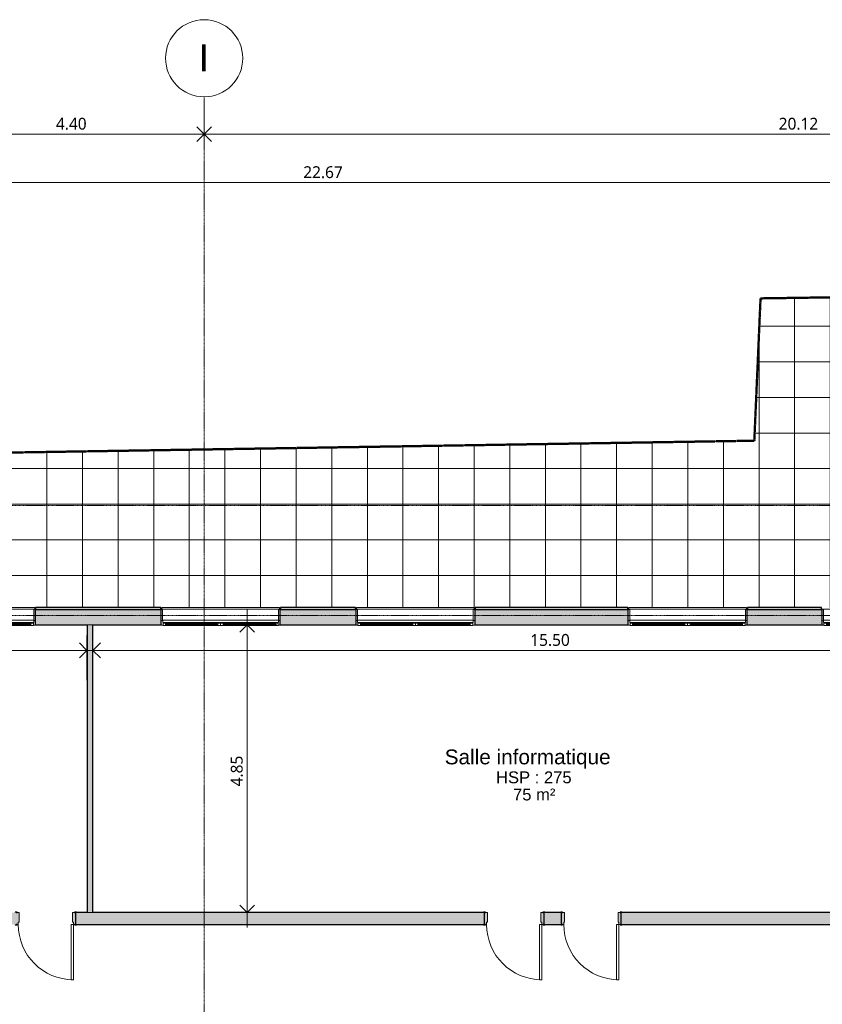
# Model space of a CAD drawing. Header units: millimetres. Extents: x -64334 to 32356, y -11421 to 53741.
# Tile 13 of 71: x -37399 to -23874, y 36699 to 53287. Entities that reach past the tile are written whole.
import ezdxf

# ---------------------------------------------------------------- set-up
doc = ezdxf.new("R2010")
doc.units = ezdxf.units.MM
doc.linetypes.add('Double tiret', pattern=[42.8625, 15.875, -4.7625, 6.35, -4.7625, 6.35, -4.7625])
doc.linetypes.add('Ligne de quadrillage', pattern=[22.225, 12.7, -3.175, 3.175, -3.175])
for name, color, linetype, lineweight in [('A-ANNO-DIMS', 211, 'Continuous', 9), ('A-ANNO-DIMS-100', 211, 'Continuous', 9), ('A-AREA-IDEN', 2, 'Continuous', 9), ('A-DOOR', 31, 'Continuous', 9), ('A-DOOR-FRAM', 31, 'Continuous', 9), ('A-FLOR', 192, 'Continuous', 9), ('A-FLOR-PATT', 8, 'Continuous', 9), ('A-GLAZ', 151, 'Continuous', 9), ('A-WALL', 113, 'Continuous', 9), ('C-PROP-LINE', 91, 'Double tiret', 25), ('I-WALL', 2, 'Continuous', 9), ('S-GRID', 1, 'Continuous', 9), ('S-GRID-IDEN', 1, 'Continuous', 9)]:
    doc.layers.add(name, color=color, linetype=linetype, lineweight=lineweight)
doc.styles.add('Arial_1', font='arial.ttf', dxfattribs={"height": 450})
doc.styles.add('Arial_2', font='arial.ttf', dxfattribs={"height": 200})
doc.styles.add('Arial_B', font='txt', dxfattribs={"height": 250})
doc.styles.add('Trebuchet MS_B', font='txt', dxfattribs={"height": 200})
doc.dimstyles.new('Cotes_linéaires_rouge_2mm', dxfattribs={"dimscale": 304.8, "dimtxt": 206.190181, "dimasz": 0.410105, "dimexe": 0.82021, "dimexo": 0.0625, "dimgap": 0.065617, "dimtad": 1, "dimlfac": 0.001, "dimrnd": 0.01, "dimzin": 0, "dimdsep": 46, "dimtxsty": 'Trebuchet MS_B', "dimblk1": 'OPEN30', "dimblk2": 'OPEN30', "dimsah": 1, "dimcen": 0.09, "dimdle": 0.82021, "dimazin": 0, "dimtfac": 1, "dimtdec": 4, "dimtix": 1, "dimtmove": 0, "dimatfit": 3, "dimfxl": 1.64042, "dimfxlon": 1, "dimtvp": 1, "dimtolj": 1, "dimtzin": 0, "dimarcsym": 2})

# ---------------------------------------------------------------- blocks, each defined once
blk = doc.blocks.new('2 Vantaux - 200 x 160-V12-Niveau 00')
at = {"layer": 'A-GLAZ', "lineweight": 18}
for p, q in [((-1010, 133), (-970, 133)), ((-1010, 125), (-1010, 133)), ((-976, 50), (-1000, 50)), ((-1000, 50), (-976, 50)), ((-975, 51), (-976, 50)), ((-976, 50), (-976, -130)), ((-975, 85), (-975, 51)), ((-960, 85), (-975, 85)), ((-970, 137), (-969, 138)), ((-970, 96), (-970, 137)), ((-970, 133), (-970, 95)), ((-969, 95), (-970, 96)), ((-970, 95), (-960, 95)), ((-969, 138), (-924, 138)), ((-924, 95), (-969, 95)), ((-960, 95), (-960, 85)), ((-926, 125), (-926, 109)), ((-920, 125), (-926, 125)), ((-926, 124), (-44, 124)), ((-926, 108), (-926, 124)), ((-926, 109), (-920, 109)), ((-44, 108), (-926, 108)), ((-924, 138), (-920, 134)), ((-920, 99), (-924, 95)), ((-920, 134), (-920, 125)), ((-920, 109), (-920, 99)), ((-50, 134), (-46, 138)), ((-50, 125), (-50, 134)), ((-44, 125), (-50, 125)), ((-50, 109), (-44, 109)), ((-50, 99), (-50, 109)), ((-46, 95), (-50, 99)), ((-46, 138), (-2, 138)), ((-2, 95), (-46, 95)), ((-44, 109), (-44, 125)), ((-44, 124), (-44, 108)), ((-2, 138), (0, 137)), ((0, 96), (-2, 95)), ((0, 137), (1, 138)), ((0, 96), (0, 137)), ((0, 137), (0, 96)), ((1, 95), (0, 96)), ((1, 138), (46, 138)), ((46, 95), (1, 95)), ((44, 125), (44, 109)), ((50, 125), (44, 125)), ((44, 124), (926, 124)), ((44, 108), (44, 124)), ((44, 109), (50, 109)), ((926, 108), (44, 108)), ((46, 138), (50, 134)), ((50, 99), (46, 95)), ((50, 134), (50, 125)), ((50, 109), (50, 99)), ((920, 134), (924, 138)), ((920, 125), (920, 134)), ((926, 125), (920, 125)), ((920, 109), (926, 109)), ((920, 99), (920, 109)), ((924, 95), (920, 99)), ((924, 138), (968, 138)), ((968, 95), (924, 95)), ((926, 109), (926, 125)), ((926, 124), (926, 108)), ((960, 95), (970, 95)), ((960, 85), (960, 95)), ((975, 85), (960, 85)), ((968, 138), (970, 137)), ((970, 96), (968, 95)), ((970, 137), (970, 96)), ((970, 133), (1010, 133)), ((970, 95), (970, 133)), ((975, 51), (975, 85)), ((976, 50), (975, 51)), ((1000, 50), (976, 50)), ((976, 50), (1000, 50)), ((976, -130), (976, 50)), ((1010, 133), (1010, 125)), ((-1006, -133), (-1008, -131)), ((-979, -133), (-1006, -133)), ((-976, -130), (-979, -133)), ((979, -133), (976, -130)), ((1006, -133), (979, -133)), ((1008, -131), (1006, -133))]:
    blk.add_line(p, q, dxfattribs=at)
at = {"layer": 'A-GLAZ'}
for p, q in [((976, 45), (-976, 45)), ((960, 85), (-960, 85)), ((-924, 138), (-46, 138)), ((-46, 95), (-924, 95)), ((-50, 134), (-920, 134)), ((-50, 99), (-920, 99)), ((1, 95), (-2, 95)), ((46, 138), (924, 138)), ((924, 95), (46, 95)), ((50, 134), (920, 134)), ((50, 99), (920, 99)), ((-1008, -140), (1008, -140))]:
    blk.add_line(p, q, dxfattribs=at)
blk = doc.blocks.new('2 Vantaux - 200 x 160-V13-Niveau 00')
at = {"layer": 'A-GLAZ', "lineweight": 18}
for p, q in [((-1010, 133), (-970, 133)), ((-1010, 125), (-1010, 133)), ((-976, 50), (-1000, 50)), ((-1000, 50), (-976, 50)), ((-975, 51), (-976, 50)), ((-976, 50), (-976, -130)), ((-975, 85), (-975, 51)), ((-960, 85), (-975, 85)), ((-970, 137), (-969, 138)), ((-970, 96), (-970, 137)), ((-970, 133), (-970, 95)), ((-969, 95), (-970, 96)), ((-970, 95), (-960, 95)), ((-969, 138), (-924, 138)), ((-924, 95), (-969, 95)), ((-960, 95), (-960, 85)), ((-926, 125), (-926, 109)), ((-920, 125), (-926, 125)), ((-926, 124), (-44, 124)), ((-926, 108), (-926, 124)), ((-926, 109), (-920, 109)), ((-44, 108), (-926, 108)), ((-924, 138), (-920, 134)), ((-920, 99), (-924, 95)), ((-920, 134), (-920, 125)), ((-920, 109), (-920, 99)), ((-50, 134), (-46, 138)), ((-50, 125), (-50, 134)), ((-44, 125), (-50, 125)), ((-50, 109), (-44, 109)), ((-50, 99), (-50, 109)), ((-46, 95), (-50, 99)), ((-46, 138), (-2, 138)), ((-2, 95), (-46, 95)), ((-44, 109), (-44, 125)), ((-44, 124), (-44, 108)), ((-2, 138), (0, 137)), ((0, 96), (-2, 95)), ((0, 137), (1, 138)), ((0, 96), (0, 137)), ((0, 137), (0, 96)), ((1, 95), (0, 96)), ((1, 138), (46, 138)), ((46, 95), (1, 95)), ((44, 125), (44, 109)), ((50, 125), (44, 125)), ((44, 124), (926, 124)), ((44, 108), (44, 124)), ((44, 109), (50, 109)), ((926, 108), (44, 108)), ((46, 138), (50, 134)), ((50, 99), (46, 95)), ((50, 134), (50, 125)), ((50, 109), (50, 99)), ((920, 134), (924, 138)), ((920, 125), (920, 134)), ((926, 125), (920, 125)), ((920, 109), (926, 109)), ((920, 99), (920, 109)), ((924, 95), (920, 99)), ((924, 138), (968, 138)), ((968, 95), (924, 95)), ((926, 109), (926, 125)), ((926, 124), (926, 108)), ((960, 95), (970, 95)), ((960, 85), (960, 95)), ((975, 85), (960, 85)), ((968, 138), (970, 137)), ((970, 96), (968, 95)), ((970, 137), (970, 96)), ((970, 133), (1010, 133)), ((970, 95), (970, 133)), ((975, 51), (975, 85)), ((976, 50), (975, 51)), ((1000, 50), (976, 50)), ((976, 50), (1000, 50)), ((976, -130), (976, 50)), ((1010, 133), (1010, 125)), ((-1006, -133), (-1008, -131)), ((-979, -133), (-1006, -133)), ((-976, -130), (-979, -133)), ((979, -133), (976, -130)), ((1006, -133), (979, -133)), ((1008, -131), (1006, -133))]:
    blk.add_line(p, q, dxfattribs=at)
at = {"layer": 'A-GLAZ'}
for p, q in [((976, 45), (-976, 45)), ((960, 85), (-960, 85)), ((-924, 138), (-46, 138)), ((-46, 95), (-924, 95)), ((-50, 134), (-920, 134)), ((-50, 99), (-920, 99)), ((1, 95), (-2, 95)), ((46, 138), (924, 138)), ((924, 95), (46, 95)), ((50, 134), (920, 134)), ((50, 99), (920, 99)), ((-1008, -140), (1008, -140))]:
    blk.add_line(p, q, dxfattribs=at)
blk = doc.blocks.new('__Int_ Simple - __PP _0_93m x 2_25_-1409732-Niveau 00')
at = {"layer": 'A-DOOR'}
h = blk.add_hatch(color=254, dxfattribs=at)
h.paths.add_polyline_path([(465, -105), (480, -105), (480, -100), (450, -100), (450, -105)])
h.paths.add_polyline_path([(-520, -105), (-520, -100), (-550, -100), (-550, -105), (-535, -105)])
h.paths.add_polyline_path([(465, 100), (480, 100), (480, 105), (450, 105), (450, 100)])
h.paths.add_polyline_path([(-550, 100), (-520, 100), (-520, 105), (-550, 105)])
at = {"layer": 'A-DOOR-FRAM'}
h = blk.add_hatch(color=254, dxfattribs=at)
h.paths.add_polyline_path([(465, -100), (465, 100), (415, 100), (415, -60), (430, -60), (430, -100)])
h.paths.add_polyline_path([(-500, -100), (-500, -60), (-485, -60), (-485, 100), (-535, 100), (-535, -100)])
at = {"layer": 'A-DOOR', "lineweight": 25}
for p, q in [((-520, 105), (-550, 105)), ((-550, 105), (-550, 100)), ((-535, 100), (-520, 100)), ((-520, 100), (-520, 105)), ((480, 105), (450, 105)), ((450, 105), (450, 100)), ((450, 100), (465, 100)), ((480, 100), (480, 105)), ((-550, -100), (-550, -105)), ((-550, -105), (-520, -105)), ((-520, -100), (-535, -100)), ((-520, -105), (-520, -100)), ((465, -100), (450, -100)), ((450, -100), (450, -105)), ((450, -105), (480, -105)), ((480, -105), (480, -100))]:
    blk.add_line(p, q, dxfattribs=at)
at = {"layer": 'A-DOOR'}
for p, q in [((430, -100), (390, -100)), ((390, -1030), (390, -100)), ((430, -100), (430, -1030)), ((430, -1030), (390, -1030))]:
    blk.add_line(p, q, dxfattribs=at)
blk.add_arc((430, -100), 930, 180, 270, dxfattribs=at)
at = {"layer": 'A-DOOR-FRAM', "lineweight": 18}
for p, q in [((-485, 100), (-535, 100)), ((-485, -60), (-485, 100)), ((465, 100), (415, 100)), ((415, 100), (415, -60)), ((-535, -100), (-500, -100)), ((-500, -100), (-500, -60)), ((-500, -60), (-485, -60)), ((415, -60), (430, -60)), ((430, -60), (430, -100)), ((430, -100), (465, -100))]:
    blk.add_line(p, q, dxfattribs=at)
blk = doc.blocks.new('__Int_ Simple - __PP _0_93m x 2_04m_-1232417-Niveau 00')
at = {"layer": 'A-DOOR'}
h = blk.add_hatch(color=254, dxfattribs=at)
h.paths.add_polyline_path([(465, -105), (480, -105), (480, -100), (450, -100), (450, -105)])
h.paths.add_polyline_path([(-550, -105), (-520, -105), (-520, -100), (-550, -100)])
h.paths.add_polyline_path([(465, 100), (480, 100), (480, 105), (450, 105), (450, 100)])
h.paths.add_polyline_path([(-550, 100), (-520, 100), (-520, 105), (-550, 105)])
at = {"layer": 'A-DOOR-FRAM'}
h = blk.add_hatch(color=254, dxfattribs=at)
h.paths.add_polyline_path([(465, -100), (465, 100), (415, 100), (415, -60), (430, -60), (430, -100)])
h.paths.add_polyline_path([(-500, -100), (-500, -60), (-485, -60), (-485, 100), (-535, 100), (-535, -100)])
at = {"layer": 'A-DOOR', "lineweight": 25}
for p, q in [((-520, 105), (-550, 105)), ((-550, 105), (-550, 100)), ((-535, 100), (-520, 100)), ((-520, 100), (-520, 105)), ((480, 105), (450, 105)), ((450, 105), (450, 100)), ((450, 100), (465, 100)), ((480, 100), (480, 105)), ((-550, -100), (-550, -105)), ((-550, -105), (-520, -105)), ((-520, -100), (-535, -100)), ((-520, -105), (-520, -100)), ((465, -100), (450, -100)), ((450, -100), (450, -105)), ((450, -105), (480, -105)), ((480, -105), (480, -100))]:
    blk.add_line(p, q, dxfattribs=at)
at = {"layer": 'A-DOOR'}
for p, q in [((430, -100), (390, -100)), ((390, -1030), (390, -100)), ((430, -100), (430, -1030)), ((430, -1030), (390, -1030))]:
    blk.add_line(p, q, dxfattribs=at)
blk.add_arc((430, -100), 930, 180, 270, dxfattribs=at)
at = {"layer": 'A-DOOR-FRAM', "lineweight": 18}
for p, q in [((-485, 100), (-535, 100)), ((-485, -60), (-485, 100)), ((465, 100), (415, 100)), ((415, 100), (415, -60)), ((-535, -100), (-500, -100)), ((-500, -100), (-500, -60)), ((-500, -60), (-485, -60)), ((415, -60), (430, -60)), ((430, -60), (430, -100)), ((430, -100), (465, -100))]:
    blk.add_line(p, q, dxfattribs=at)
blk = doc.blocks.new('Family - ___-384955-Niveau 00')
at = {"layer": 'C-PROP-LINE', "color": 10, "lineweight": 50}
for p, q in [((-48592, -24915), (-49026, 4882)), ((-46194, -25020), (-48592, -24915)), ((-45920, -42245), (-46194, -25020))]:
    blk.add_line(p, q, dxfattribs=at)
blk = doc.blocks.new('Quadrillage - Extrémité de la ligne de quadrillage - Cercle-11506-Niveau 00')
at = {"layer": 'S-GRID-IDEN'}
blk.add_circle((0, 0), 6.5, dxfattribs=at)
blk = doc.blocks.new('DIMBLOCK3-Niveau 00')
at = {"layer": 'A-ANNO-DIMS-100'}
for p, q in [((-38690, 51859), (-38690, 51109)), ((-38690, 51359), (-38690, 51859)), ((-34290, 51859), (-34290, 51109)), ((-34290, 51359), (-34290, 51859)), ((-38690, 51359), (-34290, 51359))]:
    blk.add_line(p, q, dxfattribs=at)
at = {"layer": 'A-ANNO-DIMS-100', "lineweight": 25}
for p, q in [((-38690, 51359), (-38815, 51484)), ((-38690, 51359), (-38565, 51484)), ((-34290, 51359), (-34415, 51484)), ((-34290, 51359), (-34165, 51484)), ((-38690, 51359), (-38815, 51234)), ((-38690, 51359), (-38565, 51234)), ((-34290, 51359), (-34415, 51234)), ((-34290, 51359), (-34165, 51234))]:
    blk.add_line(p, q, dxfattribs=at)
at = {"layer": 'A-ANNO-DIMS-100', "color": 0, "insert": (-36788, 51635), "char_height": 200, "width": 712.93, "attachment_point": 1, "line_spacing_factor": 1.048425, "style": 'Trebuchet MS_B'}
blk.add_mtext('4.40', dxfattribs=at)
blk = doc.blocks.new('_Open30')
at = {"color": 0, "linetype": 'ByBlock', "lineweight": -2}
for p, q in [((-1, 0.27), (0, 0)), ((0, 0), (-1, -0.27)), ((0, 0), (-1, 0))]:
    blk.add_line(p, q, dxfattribs=at)
blk = doc.blocks.new('DIMBLOCK4-Niveau 00')
at = {"layer": 'A-ANNO-DIMS-100'}
for p, q in [((-34290, 51859), (-34290, 51109)), ((-34290, 51359), (-34290, 51859)), ((-14169, 51859), (-14169, 51109)), ((-14169, 51359), (-14169, 51859)), ((-34290, 51359), (-14169, 51359))]:
    blk.add_line(p, q, dxfattribs=at)
at = {"layer": 'A-ANNO-DIMS-100', "lineweight": 25}
for p, q in [((-34290, 51359), (-34415, 51484)), ((-34290, 51359), (-34165, 51484)), ((-14169, 51359), (-14294, 51484)), ((-14169, 51359), (-14044, 51484)), ((-34290, 51359), (-34415, 51234)), ((-34290, 51359), (-34165, 51234)), ((-14169, 51359), (-14294, 51234)), ((-14169, 51359), (-14044, 51234))]:
    blk.add_line(p, q, dxfattribs=at)
at = {"layer": 'A-ANNO-DIMS-100', "color": 0, "insert": (-24609, 51635), "char_height": 200, "width": 910.03, "attachment_point": 1, "line_spacing_factor": 1.048425, "style": 'Trebuchet MS_B'}
blk.add_mtext('20.12', dxfattribs=at)
blk = doc.blocks.new('DIMBLOCK26-Niveau 00')
at = {"layer": 'A-ANNO-DIMS-100'}
for p, q in [((-43577, 50043), (-43577, 50793)), ((-20907, 50043), (-20907, 50793)), ((-43577, 50543), (-20907, 50543)), ((-43577, 50543), (-43577, 50043)), ((-20907, 50543), (-20907, 50043))]:
    blk.add_line(p, q, dxfattribs=at)
at = {"layer": 'A-ANNO-DIMS-100', "lineweight": 25}
for p, q in [((-43577, 50543), (-43702, 50668)), ((-43577, 50543), (-43452, 50668)), ((-20907, 50543), (-21032, 50668)), ((-20907, 50543), (-20782, 50668)), ((-43577, 50543), (-43702, 50418)), ((-43577, 50543), (-43452, 50418)), ((-20907, 50543), (-21032, 50418)), ((-20907, 50543), (-20782, 50418))]:
    blk.add_line(p, q, dxfattribs=at)
at = {"layer": 'A-ANNO-DIMS-100', "color": 0, "insert": (-32621, 50818), "char_height": 200, "width": 910.03, "attachment_point": 1, "line_spacing_factor": 1.048425, "style": 'Trebuchet MS_B'}
blk.add_mtext('22.67', dxfattribs=at)
blk = doc.blocks.new('DIMBLOCK189-Niveau 00')
at = {"layer": 'A-ANNO-DIMS-100'}
for p, q in [((-33567, 43343), (-33567, 37994)), ((-33067, 43093), (-33817, 43093)), ((-33567, 43093), (-33067, 43093)), ((-33067, 38244), (-33817, 38244)), ((-33567, 38244), (-33067, 38244))]:
    blk.add_line(p, q, dxfattribs=at)
at = {"layer": 'A-ANNO-DIMS-100', "lineweight": 25}
for p, q in [((-33567, 43093), (-33692, 42968)), ((-33567, 43093), (-33442, 42968)), ((-33567, 38244), (-33692, 38369)), ((-33567, 38244), (-33442, 38369))]:
    blk.add_line(p, q, dxfattribs=at)
at = {"layer": 'A-ANNO-DIMS-100', "color": 0, "insert": (-33842, 40371), "char_height": 200, "width": 712.93, "attachment_point": 1, "rotation": 90, "line_spacing_factor": 1.048425, "style": 'Trebuchet MS_B'}
blk.add_mtext('4.85', dxfattribs=at)
blk = doc.blocks.new('DIMBLOCK251-Niveau 00')
at = {"layer": 'A-ANNO-DIMS-100'}
for p, q in [((-43767, 42162), (-43767, 42912)), ((-36265, 42162), (-36265, 42912)), ((-36015, 42662), (-44017, 42662)), ((-43767, 42662), (-43767, 42162)), ((-36265, 42662), (-36265, 42162))]:
    blk.add_line(p, q, dxfattribs=at)
at = {"layer": 'A-ANNO-DIMS-100', "lineweight": 25}
for p, q in [((-43767, 42662), (-43642, 42787)), ((-43767, 42662), (-43642, 42537)), ((-36265, 42662), (-36390, 42787)), ((-36265, 42662), (-36390, 42537))]:
    blk.add_line(p, q, dxfattribs=at)
at = {"layer": 'A-ANNO-DIMS-100', "color": 0, "insert": (-40313, 42938), "char_height": 200, "width": 712.93, "attachment_point": 1, "line_spacing_factor": 1.048425, "style": 'Trebuchet MS_B'}
blk.add_mtext('7.50', dxfattribs=at)
blk = doc.blocks.new('DIMBLOCK252-Niveau 00')
at = {"layer": 'A-ANNO-DIMS-100'}
for p, q in [((-36165, 42162), (-36165, 42912)), ((-20667, 42162), (-20667, 42912)), ((-20417, 42662), (-36415, 42662)), ((-36165, 42662), (-36165, 42162)), ((-20667, 42662), (-20667, 42162))]:
    blk.add_line(p, q, dxfattribs=at)
at = {"layer": 'A-ANNO-DIMS-100', "lineweight": 25}
for p, q in [((-36165, 42662), (-36040, 42787)), ((-36165, 42662), (-36040, 42537)), ((-20667, 42662), (-20792, 42787)), ((-20667, 42662), (-20792, 42537))]:
    blk.add_line(p, q, dxfattribs=at)
at = {"layer": 'A-ANNO-DIMS-100', "color": 0, "insert": (-28795, 42938), "char_height": 200, "width": 910.03, "attachment_point": 1, "line_spacing_factor": 1.048425, "style": 'Trebuchet MS_B'}
blk.add_mtext('15.50', dxfattribs=at)

msp = doc.modelspace()

# ---------------------------------------------------------------- hatches: boundary and pattern name
at = {"layer": 'A-FLOR-PATT'}
h = msp.add_hatch(dxfattribs=at)
h.set_pattern_fill('FP_1', color=256, style=0, pattern_type=2)
h.set_pattern_definition([(180, (-14741.15, 42123.1), (-7e-14, -600), []), (270, (-14741.15, 42123.1), (600, 4e-14), [])])
h.paths.add_polyline_path([(-56128.111, 27723.097), (-53741.152, 27723.097), (-53741.152, 45141.701), (-53770.139, 45141.701), (-53770.139, 45181.701), (-53741.152, 45181.701), (-53741.152, 45301.701), (-43577.138, 45301.701), (-43577.138, 43382.9), (-42845.138, 43382.9), (-42845.138, 43342.9), (-42828.772, 43342.9), (-42828.772, 43357.9), (-42811.096, 43357.9), (-42811.096, 43382.9), (-40826.954, 43382.9), (-40826.954, 43357.9), (-40811.954, 43357.9), (-40811.954, 43382.9), (-39146.094, 43382.9), (-39146.094, 43357.9), (-39131.094, 43357.9), (-39131.094, 43382.9), (-37145.183, 43382.9), (-37145.183, 43357.9), (-37130.183, 43357.9), (-37130.183, 43382.9), (-35022.062, 43382.9), (-35022.054, 43357.9), (-35006.456, 43357.9), (-35006.456, 43382.9), (-33022.334, 43382.9), (-33022.334, 43357.9), (-33006.082, 43357.9), (-33006.082, 43382.9), (-31739.562, 43382.9), (-31739.554, 43357.9), (-31723.956, 43357.9), (-31723.956, 43382.9), (-29739.834, 43382.9), (-29739.834, 43357.9), (-29723.582, 43357.9), (-29723.582, 43382.9), (-27152.062, 43382.9), (-27152.054, 43357.9), (-27136.456, 43357.9), (-27136.456, 43382.9), (-25152.334, 43382.9), (-25152.334, 43357.9), (-25136.082, 43357.9), (-25136.082, 43382.9), (-23885.883, 43382.9), (-23885.876, 43357.9), (-23870.278, 43357.9), (-23870.278, 43382.9), (-21886.156, 43382.9), (-21886.156, 43357.9), (-21869.903, 43357.9), (-21869.903, 43382.9), (-20906.697, 43382.9), (-20906.697, 46079.237), (-18969.697, 46079.237), (-18969.697, 46054.237), (-18954.697, 46054.237), (-18954.697, 46079.237), (-16970.555, 46079.237), (-16970.555, 46054.237), (-16955.555, 46054.237), (-16955.555, 46079.237), (-15648.386, 46079.237), (-15648.386, 46054.237), (-15633.386, 46054.237), (-15633.386, 46079.237), (-13708.725, 46079.237), (-13708.725, 46054.237), (-13693.725, 46054.237), (-13693.725, 46079.237), (-12449.725, 46079.237), (-12449.697, 46054.237), (-12434.12, 46054.237), (-12434.12, 46079.237), (-10449.998, 46079.237), (-10449.998, 46054.237), (-10433.745, 46054.237), (-10433.745, 46079.237), (-9134.725, 46079.237), (-9134.697, 46054.237), (-9119.12, 46054.237), (-9119.12, 46079.237), (-7134.998, 46079.237), (-7134.998, 46054.237), (-7118.745, 46054.237), (-7118.745, 46079.237), (-6580.158, 46079.237), (-6580.099, 46066.523), (-6578.099, 46067.241), (-6578.099, 46070.737), (-6564.553, 46070.737), (-6564.553, 46079.237), (-5896.368, 46079.237), (-5896.368, 46070.737), (-5882.099, 46070.737), (-5882.099, 46076.618), (-5880.116, 46074.115), (-5880.099, 46079.237), (-2363.559, 46079.237), (-2363.5, 46066.523), (-2361.5, 46067.241), (-2361.5, 46070.737), (-2347.954, 46070.737), (-2347.954, 46079.237), (-1706.942, 46079.237), (-1722.17, 48929.655), (-24914.656, 48591.56), (-25019.803, 46193.864), (-42244.924, 45919.61), (-42121.286, 47934.714), (-56128.111, 46588.726), (-56128.111, 29305.146)])
h.paths.add_polyline_path([(7450.79, 37872.417), (8478.305, 37895.753), (6247.912, 49591.04), (-1699.679, 49591.04), (-1696.337, 48965.547), (5768.461, 48977.677), (5793.998, 46575.817), (6183.041, 46558.755), (6220.776, 44160.398), (6616.302, 44152.72), (6629.735, 41752.064), (7012.097, 41761.991), (7019.192, 39268.907), (7434.221, 39262.983)])
h.paths.add_polyline_path([(-5880.116, 46066.523), (-5880.621, 46068.387), (-5882.099, 46066.523)])
h.paths.add_polyline_path([(-5880.116, 46069.057), (-5880.116, 46071.559), (-5881.839, 46070.11), (-5880.411, 46069.237)])
h.paths.add_polyline_path([(-5880.116, 46071.586), (-5880.116, 46074.089), (-5882.099, 46073.443)])
at = {"layer": 'A-WALL'}
h = msp.add_hatch(color=8, dxfattribs=at)
h.paths.add_polyline_path([(-20881.253, 43342.9), (-20881.253, 43382.9), (-21869.903, 43382.9), (-21869.903, 43342.9), (-21170.79, 43342.9)])
h.paths.add_polyline_path([(-23978.233, 43342.9), (-23885.883, 43342.9), (-23885.883, 43382.9), (-25136.082, 43382.9), (-25136.082, 43342.9), (-24680.094, 43342.9)])
h.paths.add_polyline_path([(-29593.119, 43342.9), (-27152.062, 43342.9), (-27152.062, 43382.9), (-29723.582, 43382.9), (-29723.582, 43342.9)])
h.paths.add_polyline_path([(-31739.562, 43342.9), (-31739.562, 43382.9), (-33006.082, 43382.9), (-33006.082, 43342.9), (-32049.632, 43342.9)])
h.paths.add_polyline_path([(-39146.094, 43342.9), (-39146.094, 43382.9), (-40811.954, 43382.9), (-40811.954, 43342.9), (-39419.169, 43342.9)])
h.paths.add_polyline_path([(-35208.005, 43342.9), (-35022.062, 43342.9), (-35022.062, 43382.9), (-37130.183, 43382.9), (-37130.183, 43342.9), (-36611.726, 43342.9)])
h.paths.add_polyline_path([(-42928.473, 43342.9), (-42845.138, 43342.9), (-42845.138, 43382.9), (-43617.138, 43382.9), (-43617.138, 43342.9)])
h = msp.add_hatch(color=8, dxfattribs=at)
h.paths.add_polyline_path([(-42928.473, 43092.9), (-42818.096, 43092.9), (-42818.096, 43342.9), (-43617.138, 43342.9), (-43617.138, 43092.9)])
h.paths.add_polyline_path([(-20616.697, 43092.9), (-20616.697, 43342.9), (-21877.876, 43342.9), (-21877.876, 43092.9), (-20666.697, 43092.9)])
h.paths.add_polyline_path([(-40818.096, 43092.9), (-39138.096, 43092.9), (-39138.096, 43342.9), (-40818.096, 43342.9)])
h.paths.add_polyline_path([(-37138.096, 43092.9), (-35014.054, 43092.9), (-35014.054, 43342.9), (-37138.096, 43342.9), (-37138.096, 43304.885)])
h.paths.add_polyline_path([(-33014.054, 43092.9), (-31731.554, 43092.9), (-31731.554, 43342.9), (-33014.054, 43342.9), (-33014.054, 43304.885)])
h.paths.add_polyline_path([(-23877.876, 43092.9), (-23877.876, 43342.9), (-25144.054, 43342.9), (-25144.054, 43092.9), (-23978.233, 43092.9)])
h.paths.add_polyline_path([(-29731.554, 43092.9), (-27144.054, 43092.9), (-27144.054, 43342.9), (-29731.554, 43342.9), (-29731.554, 43304.885)])
h = msp.add_hatch(color=8, dxfattribs=at)
h.paths.add_polyline_path([(-1693.5, 38043.989), (-1381.018, 38043.989), (-1381.018, 38243.989), (-1693.5, 38243.989), (-1693.5, 38143.989)])
h.paths.add_polyline_path([(-2693.5, 38043.989), (-2693.5, 38243.989), (-5708.5, 38243.989), (-5708.5, 38043.989), (-4326.133, 38043.989)])
h.paths.add_polyline_path([(-7008.5, 38043.989), (-6708.5, 38043.989), (-6708.5, 38243.989), (-7008.5, 38243.989), (-7008.5, 38143.989)])
h.paths.add_polyline_path([(-8008.5, 38043.989), (-8008.5, 38243.989), (-11666.697, 38243.989), (-11666.697, 38043.989), (-9941.019, 38043.989)])
h.paths.add_polyline_path([(-12666.697, 38043.989), (-12666.697, 38243.989), (-16066.697, 38243.989), (-16066.697, 38043.989), (-15555.905, 38043.989)])
h.paths.add_polyline_path([(-17066.697, 38043.989), (-17066.697, 38243.989), (-22166.697, 38243.989), (-22166.697, 38043.989), (-21170.79, 38043.989)])
h.paths.add_polyline_path([(-23166.697, 38043.989), (-23166.697, 38243.989), (-27266.697, 38243.989), (-27266.697, 38043.989), (-26785.676, 38043.989)])
h.paths.add_polyline_path([(-28566.697, 38043.989), (-28266.697, 38043.989), (-28266.697, 38243.989), (-28566.697, 38243.989), (-28566.697, 38143.989)])
h.paths.add_polyline_path([(-29566.697, 38043.989), (-29566.697, 38243.989), (-36459.054, 38243.989), (-36459.054, 38043.989), (-32400.562, 38043.989)])
h.paths.add_polyline_path([(-38709.054, 38043.989), (-37459.054, 38043.989), (-37459.054, 38243.989), (-38709.054, 38243.989), (-38709.054, 38143.989)])
at = {"layer": 'I-WALL'}
msp.add_hatch(color=8, dxfattribs=at).paths.add_polyline_path([(-36164.827, 38243.989), (-36164.827, 43092.9), (-36264.827, 43092.9), (-36264.827, 38243.989)])

# ---------------------------------------------------------------- linework, layer by layer
at = {"layer": 'A-FLOR'}
for p, q in [((-1722.17, 48929.655), (-24914.656, 48591.56)), ((-24914.656, 48591.56), (-25019.803, 46193.864)), ((-25019.803, 46193.864), (-42244.924, 45919.61))]:
    msp.add_line(p, q, dxfattribs=at)
at = {"layer": 'A-WALL'}
for p, q in [((-39131.094, 43382.9), (-37145.183, 43382.9)), ((-37145.183, 43357.9), (-37145.183, 43382.9)), ((-35006.456, 43382.9), (-33022.334, 43382.9)), ((-35006.456, 43382.9), (-35006.456, 43357.836)), ((-33022.334, 43382.9), (-33022.334, 43357.9)), ((-31723.956, 43382.9), (-29739.834, 43382.9)), ((-31723.956, 43382.9), (-31723.956, 43357.836)), ((-29739.834, 43357.9), (-29739.834, 43382.9)), ((-27136.456, 43382.9), (-25152.334, 43382.9)), ((-27136.456, 43382.9), (-27136.456, 43357.836)), ((-25152.334, 43357.9), (-25152.334, 43382.9)), ((-36164.827, 43092.9), (-36264.827, 43092.9)), ((-36264.827, 38243.989), (-36164.827, 38243.989))]:
    msp.add_line(p, q, dxfattribs=at)
at = {"layer": 'A-WALL', "lineweight": 25}
for p, q in [((-35014.054, 43342.9), (-37138.096, 43342.9)), ((-37138.096, 43342.9), (-37138.096, 43092.9)), ((-35022.062, 43382.9), (-37130.183, 43382.9)), ((-37130.183, 43382.9), (-37130.183, 43342.9)), ((-35022.062, 43342.9), (-35022.062, 43382.9)), ((-35014.054, 43092.9), (-35014.054, 43342.9)), ((-31731.554, 43342.9), (-33014.054, 43342.9)), ((-33014.054, 43342.9), (-33014.054, 43092.9)), ((-31739.562, 43382.9), (-33006.082, 43382.9)), ((-33006.082, 43382.9), (-33006.082, 43342.9)), ((-31739.562, 43342.9), (-31739.562, 43382.9)), ((-31731.554, 43092.9), (-31731.554, 43342.9)), ((-27144.054, 43342.9), (-29731.554, 43342.9)), ((-29731.554, 43342.9), (-29731.554, 43092.9)), ((-27152.062, 43382.9), (-29723.582, 43382.9)), ((-29723.582, 43382.9), (-29723.582, 43342.9)), ((-27152.062, 43342.9), (-27152.062, 43382.9)), ((-27144.054, 43092.9), (-27144.054, 43342.9)), ((-23877.876, 43342.9), (-25144.054, 43342.9)), ((-25144.054, 43342.9), (-25144.054, 43092.9)), ((-23885.883, 43382.9), (-25136.082, 43382.9)), ((-25136.082, 43382.9), (-25136.082, 43342.9)), ((-23885.883, 43342.9), (-23885.883, 43382.9)), ((-23877.876, 43092.9), (-23877.876, 43342.9)), ((-37138.096, 43092.9), (-36264.827, 43092.9)), ((-36164.827, 43092.9), (-35014.054, 43092.9)), ((-33014.054, 43092.9), (-31731.554, 43092.9)), ((-29731.554, 43092.9), (-27144.054, 43092.9)), ((-25144.054, 43092.9), (-23877.876, 43092.9)), ((-36264.827, 38243.989), (-36459.054, 38243.989)), ((-36459.054, 38243.989), (-36459.054, 38043.989)), ((-29566.697, 38243.989), (-36164.827, 38243.989)), ((-29566.697, 38043.989), (-29566.697, 38243.989)), ((-28266.697, 38243.989), (-28566.697, 38243.989)), ((-28566.697, 38243.989), (-28566.697, 38043.989)), ((-28266.697, 38043.989), (-28266.697, 38243.989)), ((-23166.697, 38243.989), (-27266.697, 38243.989)), ((-27266.697, 38243.989), (-27266.697, 38043.989)), ((-36459.054, 38043.989), (-29566.697, 38043.989)), ((-28566.697, 38043.989), (-28266.697, 38043.989)), ((-27266.697, 38043.989), (-23166.697, 38043.989))]:
    msp.add_line(p, q, dxfattribs=at)
at = {"layer": 'I-WALL', "lineweight": 25}
for p, q in [((-36264.827, 43092.9), (-36264.827, 38243.989)), ((-36164.827, 38243.989), (-36164.827, 43092.9))]:
    msp.add_line(p, q, dxfattribs=at)
at = {"layer": 'S-GRID', "linetype": 'Ligne de quadrillage', "lineweight": 18}
for p, q in [((-34290.491, -7247.936), (-34290.491, 51986.924)), ((-63034.151, 45100.937), (31922.827, 45100.937)), ((-63034.151, 43250.937), (31922.827, 43250.937))]:
    msp.add_line(p, q, dxfattribs=at)

# ---------------------------------------------------------------- block references
at = {"layer": 'A-DOOR'}
for name, p in [('__Int_ Simple - __PP _0_93m x 2_04m_-1232417-Niveau 00', (-36924.054, 38143.989)), ('__Int_ Simple - __PP _0_93m x 2_25_-1409732-Niveau 00', (-29031.697, 38143.989)), ('__Int_ Simple - __PP _0_93m x 2_25_-1409732-Niveau 00', (-27731.697, 38143.989))]:
    msp.add_blockref(name, p, dxfattribs=at)
at = {"layer": 'A-GLAZ', "rotation": 180}
for name, p in [('2 Vantaux - 200 x 160-V12-Niveau 00', (-38138.096, 43217.9)), ('2 Vantaux - 200 x 160-V13-Niveau 00', (-34014.054, 43217.9)), ('2 Vantaux - 200 x 160-V13-Niveau 00', (-30731.554, 43217.9)), ('2 Vantaux - 200 x 160-V13-Niveau 00', (-26144.054, 43217.9)), ('2 Vantaux - 200 x 160-V13-Niveau 00', (-22877.876, 43217.9))]:
    msp.add_blockref(name, p, dxfattribs=at)
at = {"layer": 'C-PROP-LINE', "color": 10, "lineweight": 50, "rotation": 270.0000000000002}
msp.add_blockref('Family - ___-384955-Niveau 00', (0, 0), dxfattribs=at)
at = {"layer": 'S-GRID-IDEN', "xscale": 99.99999999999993, "yscale": 99.99999999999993, "zscale": 99.99999999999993}
msp.add_blockref('Quadrillage - Extrémité de la ligne de quadrillage - Cercle-11506-Niveau 00', (-34290.491, 52636.924), dxfattribs=at)

# ---------------------------------------------------------------- texts
at = {"layer": 'A-AREA-IDEN', "attachment_point": 1}
for s, insert, char_height, width, style in [('Salle informatique', (-30236.976, 40991.975), 250, 3671.72875, 'Arial_B'), ('HSP : 275', (-29372.067, 40622.834), 200, 1579.32437, 'Arial_2'), ('75 m²', (-29085.976, 40334.061), 200, 881.85625, 'Arial_2')]:
    msp.add_mtext(s, dxfattribs=dict(at, insert=insert, char_height=char_height, width=width, style=style))
at = {"layer": 'S-GRID-IDEN', "insert": (-34383.113, 52869.49), "char_height": 450, "width": 216.45562, "attachment_point": 1, "style": 'Arial_1'}
msp.add_mtext('I', dxfattribs=at)

# ---------------------------------------------------------------- dimensions: what is measured, and where the dimension line sits
at = {"layer": 'A-ANNO-DIMS'}
for base, p1, p2, angle, override, picture, middle in [((-34290.491, 51358.939), (-38690.491, 51858.939), (-34290.491, 51858.939), 0, {"dimpost": '<>', "dimfxl": 4400}, 'DIMBLOCK3-Niveau 00', (-36490.491, 51482.71)), ((-14169.115, 51358.939), (-34290.491, 51858.939), (-14169.115, 51858.939), 0, {"dimpost": '<>', "dimfxl": 20121.376066}, 'DIMBLOCK4-Niveau 00', (-24229.803, 51482.71)), ((-33566.561, 38243.989), (-33066.561, 43092.9), (-33066.561, 38243.989), 90, {"dimpost": '<>', "dimfxl": 4848.91103}, 'DIMBLOCK189-Niveau 00', (-33690.332, 40668.445)), ((-43767.138, 42661.857), (-36264.827, 42161.857), (-43767.138, 42161.857), 0, {"dimpost": '<>', "dimfxl": 7502.310913}, 'DIMBLOCK251-Niveau 00', (-40015.982, 42785.628)), ((-36164.827, 42661.857), (-20666.697, 42161.857), (-36164.827, 42161.857), 0, {"dimpost": '<>', "dimfxl": 15498.12954}, 'DIMBLOCK252-Niveau 00', (-28415.762, 42785.628))]:
    dim = msp.add_linear_dim(base=base, p1=p1, p2=p2, angle=angle, dimstyle='Cotes_linéaires_rouge_2mm', override=override, dxfattribs=at)
    dim.commit()
    dim.dimension.update_dxf_attribs({"geometry": picture, "text_midpoint": middle})
dim = msp.add_linear_dim(base=(-20906.697, 50542.554), p1=(-43577.138, 50042.554), p2=(-20906.697, 50042.554), dimstyle='Cotes_linéaires_rouge_2mm', override={"dimpost": '<>', "dimfxl": 22670.440456}, dxfattribs=at)
dim.commit()
dim.dimension.update_dxf_attribs({"geometry": 'DIMBLOCK26-Niveau 00', "text_midpoint": (-32241.918, 50666.527)})

doc.saveas('drawing.dxf')
